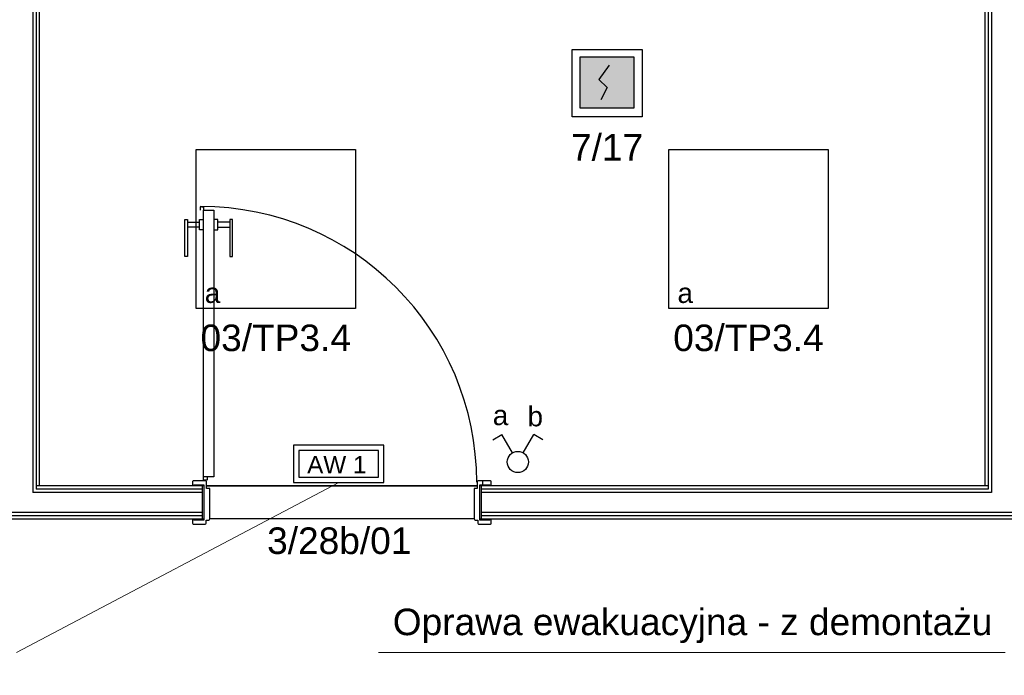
# Model space of a CAD drawing. Header units: millimetres. Extents: x 45983 to 94428, y -13359 to 18562.
# Tile 8 of 57: x 79638 to 83348, y -7172 to -4699. Entities that reach past the tile are written whole.
import ezdxf
from ezdxf.enums import TextEntityAlignment as Align

# ---------------------------------------------------------------- set-up
doc = ezdxf.new("R2010")
doc.units = ezdxf.units.MM
for name, color, linetype in [('Gniazda', 1, 'Continuous'), ('Oświetlenie', 5, 'Continuous'), ('XF-oswietlenie-850$0$MEP_IE_OSW_OBWODY_AW_adresy', 94, 'Continuous'), ('XF-oswietlenie-850$0$MEP_IE_OSW_OPRAWY_EWAC', 30, 'Continuous')]:
    doc.layers.add(name, color=color, linetype=linetype)
doc.layers.add('Kanał', color=30, linetype='Continuous', lineweight=30)
doc.layers.add('TB czujki sufit podwieszany', color=1, linetype='Continuous', lineweight=30)
doc.styles.add('ARIAL', font='arial.ttf')
doc.styles.get("Standard").update_dxf_attribs({"font": 'ARIAL.TTF'})
doc.styles.add('XF-oswietlenie-850$0$Standard', font='ARIAL.TTF')

# ---------------------------------------------------------------- blocks, each defined once
blk = doc.blocks.new('Czujka II warstwy')
h = blk.add_hatch(color=255)
h.dxf.hatch_style = 1
h.paths.add_polyline_path([(-22.35, -24.32), (-22.35, 27.21), (31.29, 27.21), (31.29, -24.32)])
for p, q in [((-22.35, 27.21), (31.29, 27.21)), ((-22.35, -24.32), (-22.35, 27.21)), ((31.29, 27.21), (31.29, -24.32)), ((6.54, 18.97), (-3.78, 4.54)), ((-3.78, 4.54), (4.47, -3.7)), ((4.47, -3.7), (-1.72, -16.07)), ((31.29, -24.32), (-22.35, -24.32))]:
    blk.add_line(p, q)
blk.add_lwpolyline([(-30.6, 34.53), (39.65, 34.53), (39.65, -33.25), (-30.6, -33.25)], close=True)
blk = doc.blocks.new('XF-oswietlenie-850$0$MONITOR1')
at = {"color": 0, "ltscale": 2}
for points in [[(0, 0), (34, 0), (34, 14), (0, 14), (0, 0)], [(2, 2), (32, 2), (32, 12), (2, 12), (2, 2)]]:
    blk.add_lwpolyline(points, dxfattribs=at)
at = {"color": 0, "ltscale": 2, "style": 'XF-oswietlenie-850$0$Standard'}
blk.add_text('AW 1', height=6.539, dxfattribs=at).set_placement((5.11, 3.41))

msp = doc.modelspace()

# ---------------------------------------------------------------- hatches: boundary and pattern name
h = msp.add_hatch()
h.set_pattern_fill('FP_62', color=256, angle=180, style=0, pattern_type=2)
h.set_pattern_definition([(108.435, (99.06, -28216.95), (-381.00075, 761.99916), [144.579, -1060.248]), (139.399, (53.34, -28079.795), (-2286.009511, 1904.988332), [70.253, -3442.394]), (136.848, (381, -28034.075), (-5715.0361357, 5333.9611315), [167.12, -8188.863]), (109.983, (259.08, -27919.775), (-1142.994419, 3048.002439), [89.19, -4370.301]), (90, (228.6, -28216.95), (-381, 381), [76.2, -304.8]), (118.443, (228.6, -28140.755), (2667.0058317, -4952.9965568), [207.986, -10191.291]), (84.289, (129.54, -27957.875), (-381.024388, -3428.996846), [76.58, -3752.423]), (129.806, (137.16, -27881.675), (1524.01458, -1904.988895), [59.514, -2916.191])])
h.paths.add_polyline_path([(81412.5, -6601), (81415.5, -6598), (81415.5, -6582), (81410.5, -6582), (81410.5, -6586), (81372.5, -6586), (81372.5, -6453), (81410.5, -6453), (81410.5, -6457), (81415.5, -6457), (81415.5, -6441), (81412.5, -6438), (81365.5, -6438), (81362.5, -6441), (81362.5, -6467), (81350.5, -6467), (81350.5, -6581), (81352, -6584.5), (81355.5, -6586), (81364.5, -6586), (81364.5, -6598), (81367.5, -6601)], flags=0)
h.paths.add_polyline_path([(80337.5, -6601), (80340.5, -6598), (80340.5, -6586), (80349.5, -6586), (80353, -6584.5), (80354.5, -6581), (80354.5, -6467), (80342.5, -6467), (80342.5, -6441), (80339.5, -6438), (80292.5, -6438), (80289.5, -6441), (80289.5, -6457), (80294.5, -6457), (80294.5, -6453), (80332.5, -6453), (80332.5, -6586), (80294.5, -6586), (80294.5, -6582), (80289.5, -6582), (80289.5, -6598), (80292.5, -6601)], flags=0)

# ---------------------------------------------------------------- linework, layer by layer
for p, q in [((79700, -2474.3), (79700, -6469.5)), ((79712.5, -6457), (79712.5, -2461.8)), ((79687.5, -2486.8), (79687.5, -6482)), ((83275, -2692), (83275, -5542)), ((83287.5, -2692), (83287.5, -5542)), ((83300, -2692), (83300, -5542)), ((80318.5, -5404), (80330.4, -5406)), ((80320, -5417), (80320, -5405.5)), ((80330.4, -5406), (80330.4, -5417)), ((80260.4, -5452), (80270.4, -5452)), ((80260.4, -5592), (80260.4, -5452)), ((80270.4, -5452), (80270.4, -5592)), ((80315.4, -5452), (80330.4, -5452)), ((80315.4, -5492), (80315.4, -5452)), ((80330.4, -6422.8), (80330.4, -5417)), ((80330.4, -5417), (80370.3, -5417)), ((80370.3, -5417), (80370.3, -6422.8)), ((80385.3, -5452), (80370.3, -5452)), ((80385.3, -5492), (80385.3, -5452)), ((80430.3, -5452), (80430.3, -5592)), ((80440.3, -5452), (80430.3, -5452)), ((80440.3, -5592), (80440.3, -5452)), ((80270.4, -5462), (80315.4, -5462)), ((80315.4, -5482), (80270.4, -5482)), ((80430.3, -5462), (80385.3, -5462)), ((80385.3, -5482), (80430.3, -5482)), ((80330.4, -5492), (80315.4, -5492)), ((80370.3, -5492), (80385.3, -5492)), ((83275, -5542), (83275, -6457)), ((83287.5, -5542), (83287.5, -6469.5)), ((83300, -5542), (83300, -6482)), ((80270.4, -5592), (80260.4, -5592)), ((80430.3, -5592), (80440.3, -5592)), ((80289.5, -6441), (80289.5, -6457)), ((80339.5, -6438), (80292.5, -6438)), ((80294.5, -6457), (80294.5, -6453)), ((80294.5, -6453), (80332.5, -6453)), ((80330.4, -6433.8), (80330.4, -6422.8)), ((80370.3, -6422.8), (80330.4, -6422.8)), ((80342.9, -6435.7), (80330.4, -6433.8)), ((80332.5, -6453), (80332.5, -6586)), ((80342.5, -6467), (80342.5, -6441)), ((80344.4, -6422.8), (80344.4, -6434.3)), ((81362.5, -6441), (81362.5, -6467)), ((81412.5, -6438), (81365.5, -6438)), ((81372.5, -6586), (81372.5, -6453)), ((81372.5, -6453), (81410.5, -6453)), ((81410.5, -6453), (81410.5, -6457)), ((81415.5, -6457), (81415.5, -6441)), ((80327.5, -6482), (79687.5, -6482)), ((80332.5, -6457), (79700, -6457)), ((80327.5, -6469.5), (79700, -6469.5)), ((80327.5, -6582), (80327.5, -6457)), ((80332.5, -6457), (80327.5, -6457)), ((80342.5, -6457), (81362.5, -6457)), ((81362.5, -6457), (80342.5, -6457)), ((80354.5, -6467), (80342.5, -6467)), ((80354.5, -6581), (80354.5, -6467)), ((81362.5, -6467), (81350.5, -6467)), ((81350.5, -6467), (81350.5, -6581)), ((83287.5, -6457), (81372.5, -6457)), ((81377.5, -6457), (81372.5, -6457)), ((81377.5, -6457), (81377.5, -6582)), ((83287.5, -6469.5), (81377.5, -6469.5)), ((83300, -6482), (81377.5, -6482)), ((80327.5, -6557), (78972.5, -6557)), ((84040, -6557), (81377.5, -6557)), ((78967.5, -6582), (80332.5, -6582)), ((80327.5, -6569.5), (78972.5, -6569.5)), ((80289.5, -6582), (80289.5, -6598)), ((80292.5, -6601), (80337.5, -6601)), ((80294.5, -6586), (80294.5, -6582)), ((80332.5, -6586), (80294.5, -6586)), ((80340.5, -6598), (80340.5, -6586)), ((80340.5, -6586), (80349.5, -6586)), ((81350.9, -6582), (80354.1, -6582)), ((81355.5, -6586), (81364.5, -6586)), ((81364.5, -6586), (81364.5, -6598)), ((81367.5, -6601), (81412.5, -6601)), ((81372.5, -6582), (84040, -6582)), ((81410.5, -6586), (81372.5, -6586)), ((84040, -6569.5), (81377.5, -6569.5)), ((81410.5, -6582), (81410.5, -6586)), ((81415.5, -6598), (81415.5, -6582))]:
    msp.add_line(p, q)
for centre, radius, start, end in [((80318.5, -5405.5), 1.46, 0, 90), ((80320.4, -6443.7), 1040, 0, 90), ((80292.5, -6441), 3, 90, 180), ((80339.5, -6441), 3, 0, 90), ((80342.9, -6434.3), 1.46, 270, 0), ((81365.5, -6441), 3, 90, 180), ((81412.5, -6441), 3, 0, 90), ((80292.5, -6598), 3, 180, 270), ((80337.5, -6598), 3, 270, 0), ((80349.5, -6581), 5, 270, 0), ((81355.5, -6581), 5, 180, 270), ((81367.5, -6598), 3, 180, 270), ((81412.5, -6598), 3, 270, 0)]:
    msp.add_arc(centre, radius, start, end)
at = {"layer": 'Kanał', "lineweight": 0}
for p, q in [((79626.5, -7084.9), (80840.5, -6444)), ((83351.4, -7084.9), (80989.8, -7084.9))]:
    msp.add_line(p, q, dxfattribs=at)
at = {"layer": 'Oświetlenie'}
for p, q in [((80303.1, -5788.5), (80303.1, -5188.5)), ((80303.1, -5188.5), (80903.1, -5188.5)), ((80903.1, -5188.5), (80903.1, -5788.5)), ((82084.4, -5788.5), (82084.4, -5188.5)), ((82084.4, -5188.5), (82684.4, -5188.5)), ((82684.4, -5188.5), (82684.4, -5788.5)), ((80903.1, -5788.5), (80303.1, -5788.5)), ((82684.4, -5788.5), (82084.4, -5788.5)), ((81420.7, -6283), (81455.4, -6263)), ((81495.4, -6332.3), (81455.4, -6263)), ((81535.4, -6332.3), (81575.4, -6263)), ((81610, -6283), (81575.4, -6263))]:
    msp.add_line(p, q, dxfattribs=at)
msp.add_circle((81515.4, -6367), 40, dxfattribs=at)

# ---------------------------------------------------------------- block references
at = {"layer": 'TB czujki sufit podwieszany', "xscale": 3.75, "yscale": 3.75, "zscale": 3.75}
msp.add_blockref('Czujka II warstwy', (81834.7, -4941.2), dxfattribs=at)
at = {"layer": 'XF-oswietlenie-850$0$MEP_IE_OSW_OPRAWY_EWAC', "ltscale": 2, "xscale": 10, "yscale": 10, "zscale": 10}
msp.add_blockref('XF-oswietlenie-850$0$MONITOR1', (80670.5, -6444), dxfattribs=at)

# ---------------------------------------------------------------- texts
at = {"layer": 'Gniazda', "insert": (81851.7, -5181), "char_height": 100, "width": 6342.147, "attachment_point": 5}
msp.add_mtext('7/17', dxfattribs=at)
at = {"layer": 'Kanał', "insert": (82173.8, -7121.9), "char_height": 40, "width": 6183.595, "attachment_point": 5}
msp.add_mtext('{\\H2.5x;Oprawa ewakuacyjna - z demontażu\\P \\P} ', dxfattribs=at)
at = {"layer": 'Oświetlenie'}
for s, insert, char_height, width, attachment_point in [('a', (80335.8, -5692.2), 75, 249.331, 1), ('a', (82117, -5692.2), 75, 249.331, 1), ('03/TP3.4', (80603.1, -5899.5), 100, 6342.147, 5), ('03/TP3.4', (82384.4, -5899.5), 100, 6342.147, 5), ('{\\fArial|b0|i0|c238|p34;b}', (81552, -6157.5), 75, 249.331, 1), ('{\\fArial|b0|i0|c238|p34;a}', (81421, -6153.1), 75, 249.331, 1)]:
    msp.add_mtext(s, dxfattribs=dict(at, insert=insert, char_height=char_height, width=width, attachment_point=attachment_point))
at = {"layer": 'XF-oswietlenie-850$0$MEP_IE_OSW_OBWODY_AW_adresy', "style": 'ARIAL'}
msp.add_text('3/28b/01', height=100, rotation=359.9851, dxfattribs=at).set_placement((80842.6, -6613.9), align=Align.TOP_CENTER)

doc.saveas('drawing.dxf')
